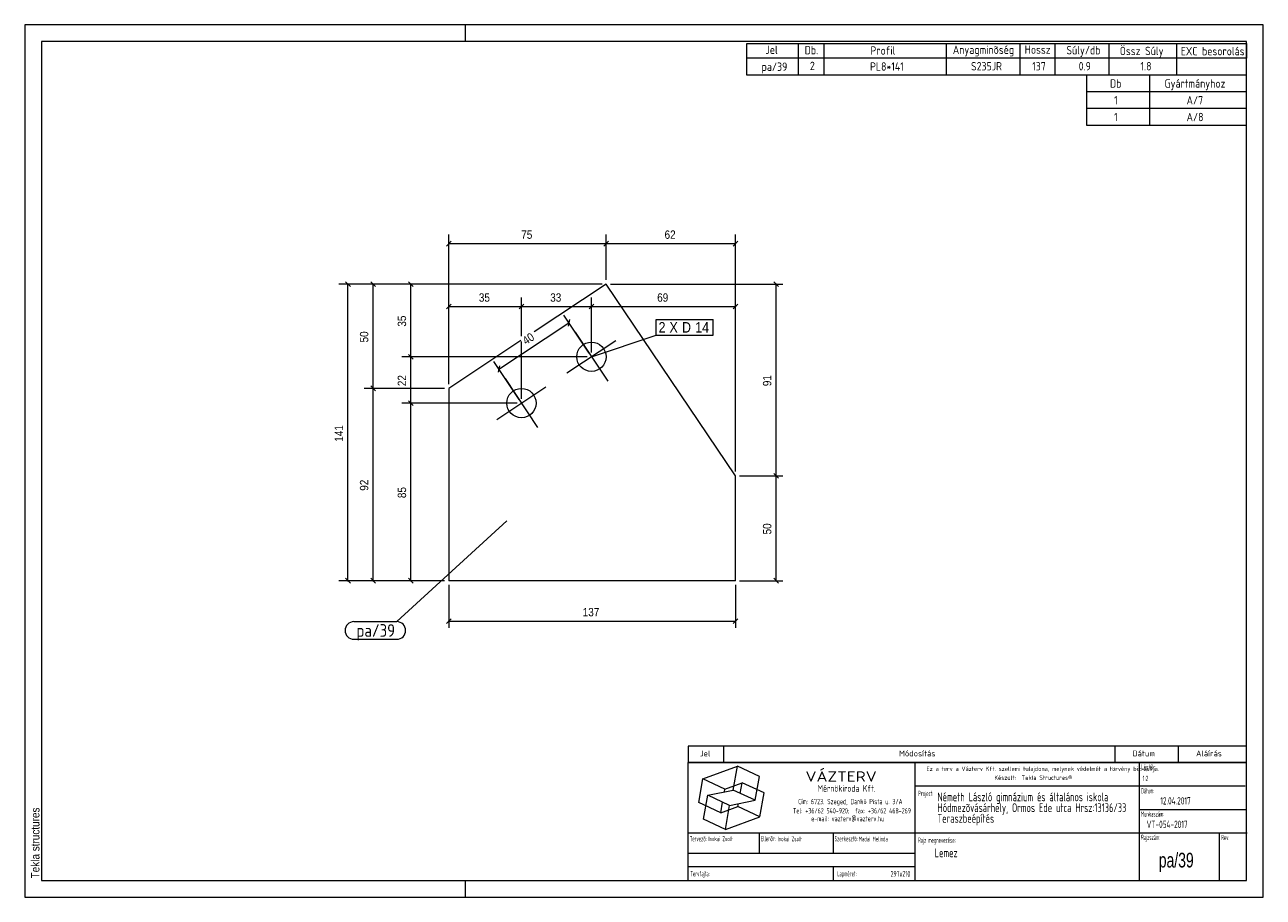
# Model space of a CAD drawing. Header units: millimetres. Extents: x 1 to 296, y 1 to 209.
import ezdxf

# ---------------------------------------------------------------- set-up
doc = ezdxf.new("R2010")
doc.units = ezdxf.units.MM
doc.linetypes.add('XKITLINE00', pattern=[0])
for name, color, linetype, lineweight in [('Bemassung', 1, 'Continuous', 0), ('Schrauben', 7, 'Continuous', 0), ('Schraubenbezeichnung', 5, 'Continuous', 0), ('Teil', 7, 'Continuous', 0), ('Text', 5, 'Continuous', 0), ('Ueberschrift', 7, 'Continuous', 0), ('Zeichnungsrahmen', 3, 'Continuous', 0)]:
    doc.layers.add(name, color=color, linetype=linetype, lineweight=lineweight)
doc.styles.add('ARIAL', font='ARIAL.TTF')
doc.styles.add('ISOCPEUR', font='ISOCPEUR.TTF')
doc.styles.add('ISOCPEUR_BOLD', font='ARIAL.TTF')
doc.styles.add('ISOCPUER', font='ARIAL.TTF')

msp = doc.modelspace()

# ---------------------------------------------------------------- linework, layer by layer
at = {"layer": 'Bemassung', "linetype": 'XKITLINE00', "lineweight": 0}
for p, q in [((102.55, 157.39), (101.42, 156.25)), ((101.98, 123.32), (101.98, 158.97)), ((101.98, 156.82), (139.5, 156.82)), ((140.07, 157.39), (138.94, 156.25)), ((140.07, 157.39), (138.94, 156.25)), ((139.5, 148.17), (139.5, 158.97)), ((139.5, 148.17), (139.5, 158.97)), ((139.5, 156.82), (170.26, 156.82)), ((170.83, 157.39), (169.7, 156.25)), ((170.26, 102.47), (170.26, 158.97)), ((77.42, 147.73), (78.55, 146.6)), ((83.42, 147.73), (84.55, 146.6)), ((92.42, 147.73), (93.55, 146.6)), ((179.42, 147.73), (180.55, 146.6)), ((138.5, 147.17), (75.83, 147.17)), ((77.98, 76.47), (77.98, 147.17)), ((138.5, 147.17), (81.83, 147.17)), ((83.98, 122.32), (83.98, 147.17)), ((138.5, 147.17), (90.83, 147.17)), ((92.98, 129.84), (92.98, 147.17)), ((140.5, 147.17), (181.58, 147.17)), ((179.98, 101.47), (179.98, 147.17)), ((102.55, 142.39), (101.42, 141.25)), ((101.98, 123.32), (101.98, 143.97)), ((101.98, 141.82), (119.31, 141.82)), ((119.87, 142.39), (118.74, 141.25)), ((119.87, 142.39), (118.74, 141.25)), ((119.31, 134.75), (119.31, 143.97)), ((119.31, 134.75), (119.31, 143.97)), ((119.31, 141.82), (135.98, 141.82)), ((136.55, 142.39), (135.42, 141.25)), ((136.55, 142.39), (135.42, 141.25)), ((135.98, 130.84), (135.98, 143.97)), ((135.98, 130.84), (135.98, 143.97)), ((135.98, 141.82), (170.26, 141.82)), ((170.83, 142.39), (169.7, 141.25)), ((170.26, 102.47), (170.26, 143.97)), ((135.43, 130.68), (129.41, 139.76)), ((130.76, 138.75), (130.44, 137.18)), ((113.93, 126.93), (130.6, 137.97)), ((119.31, 119.8), (119.31, 133.5)), ((119.31, 119.8), (119.31, 133.5)), ((134.98, 129.84), (90.83, 129.84)), ((134.98, 129.84), (90.83, 129.84)), ((92.42, 130.41), (93.55, 129.28)), ((92.42, 130.41), (93.55, 129.28)), ((92.98, 118.8), (92.98, 129.84)), ((118.76, 119.63), (112.74, 128.72)), ((114.08, 127.71), (113.77, 126.14)), ((100.98, 122.32), (81.83, 122.32)), ((100.98, 122.32), (81.83, 122.32)), ((83.42, 122.88), (84.55, 121.75)), ((83.42, 122.88), (84.55, 121.75)), ((83.98, 76.47), (83.98, 122.32)), ((118.31, 118.8), (90.83, 118.8)), ((118.31, 118.8), (90.83, 118.8)), ((92.42, 119.36), (93.55, 118.23)), ((92.42, 119.36), (93.55, 118.23)), ((92.98, 76.47), (92.98, 118.8)), ((171.26, 101.47), (181.58, 101.47)), ((171.26, 101.47), (181.58, 101.47)), ((179.42, 102.04), (180.55, 100.91)), ((179.42, 102.04), (180.55, 100.91)), ((179.98, 76.47), (179.98, 101.47)), ((77.42, 77.04), (78.55, 75.91)), ((83.42, 77.04), (84.55, 75.91)), ((92.42, 77.04), (93.55, 75.91)), ((179.42, 77.04), (180.55, 75.91)), ((100.98, 76.47), (75.83, 76.47)), ((100.98, 76.47), (81.83, 76.47)), ((100.98, 76.47), (90.83, 76.47)), ((101.98, 75.47), (101.98, 65.22)), ((170.26, 75.47), (170.26, 65.22)), ((171.26, 76.47), (181.58, 76.47)), ((102.55, 67.39), (101.42, 66.25)), ((101.98, 66.82), (170.26, 66.82)), ((170.83, 67.39), (169.7, 66.25))]:
    msp.add_line(p, q, dxfattribs=at)
at = {"layer": 'Bemassung'}
for p in [(101.98, 156.82), (139.5, 156.82), (139.5, 156.82), (170.26, 156.82), (77.98, 147.17), (83.98, 147.17), (92.98, 147.17), (179.98, 147.17), (101.98, 141.82), (119.31, 141.82), (119.31, 141.82), (135.98, 141.82), (135.98, 141.82), (170.26, 141.82), (130.6, 137.97), (92.98, 129.84), (92.98, 129.84), (113.93, 126.93), (83.98, 122.32), (83.98, 122.32), (92.98, 118.8), (92.98, 118.8), (179.98, 101.47), (179.98, 101.47), (77.98, 76.47), (83.98, 76.47), (92.98, 76.47), (179.98, 76.47), (101.98, 66.82), (170.26, 66.82)]:
    msp.add_point(p, dxfattribs=at)
at = {"layer": 'Schrauben', "linetype": 'XKITLINE00', "lineweight": 0}
for p, q in [((130.15, 125.98), (141.82, 133.71)), ((132.12, 135.68), (139.85, 124.01)), ((115.44, 124.63), (123.17, 112.96)), ((113.47, 114.93), (125.14, 122.66))]:
    msp.add_line(p, q, dxfattribs=at)
for centre in [(135.98, 129.84), (119.31, 118.8)]:
    msp.add_circle(centre, 3.5, dxfattribs=at)
at = {"layer": 'Schraubenbezeichnung', "linetype": 'XKITLINE00', "lineweight": 0}
for p, q in [((151.37, 138.71), (165.01, 138.71)), ((151.37, 135.01), (151.37, 138.71)), ((165.01, 135.01), (165.01, 138.71)), ((135.98, 129.84), (151.37, 135.01)), ((151.37, 135.01), (165.01, 135.01))]:
    msp.add_line(p, q, dxfattribs=at)
at = {"layer": 'Teil', "linetype": 'XKITLINE00', "lineweight": 0}
for p, q in [((139.5, 147.17), (122.31, 135.78)), ((170.26, 101.47), (139.5, 147.17)), ((119.17, 133.7), (101.98, 122.32)), ((101.98, 122.32), (101.98, 76.47)), ((170.26, 76.47), (170.26, 101.47)), ((170.26, 76.47), (101.98, 76.47))]:
    msp.add_line(p, q, dxfattribs=at)
at = {"layer": 'Text', "linetype": 'XKITLINE00', "lineweight": 0}
for p, q in [((115.79, 90.76), (89.62, 66.7)), ((79.4, 66.7), (89.62, 66.7)), ((79.4, 62.5), (89.62, 62.5))]:
    msp.add_line(p, q, dxfattribs=at)
for centre, start, end in [((79.4, 64.6), 90, 270), ((89.62, 64.6), 270, 90)]:
    msp.add_arc(centre, 2.1, start, end, dxfattribs=at)
at = {"layer": 'Ueberschrift', "linetype": 'XKITLINE00', "lineweight": 0}
for p, q in [((173, 204.54), (292, 204.54)), ((173, 201.04), (173, 204.54)), ((185.3, 201.04), (185.3, 204.54)), ((191.44, 201.04), (191.44, 204.54)), ((220.54, 201.04), (220.54, 204.54)), ((238.09, 201.05), (238.09, 204.55)), ((246.43, 201.04), (246.43, 204.54)), ((259.28, 201.04), (259.28, 204.54)), ((275.4, 201.02), (275.4, 204.52)), ((292, 204.54), (292, 201.04)), ((292, 201.04), (173, 201.04)), ((173, 197), (173, 201)), ((185.3, 197), (185.3, 201)), ((191.44, 197), (191.44, 201)), ((220.54, 197), (220.54, 201)), ((238.09, 197), (238.09, 201)), ((246.43, 197), (246.43, 201)), ((259.28, 197), (259.28, 201)), ((275.41, 197), (275.41, 201)), ((292, 197), (173, 197)), ((254, 193), (254, 197)), ((269, 193), (269, 197)), ((292, 193), (254, 193)), ((254, 189), (254, 193)), ((269, 189), (269, 193)), ((292, 189), (254, 189)), ((254, 185), (254, 189)), ((269, 185), (269, 189)), ((292, 185), (254, 185)), ((159, 37.07), (292, 37.07)), ((159, 37), (159, 33.14)), ((167.4, 37), (167.4, 33.14)), ((260.64, 37.07), (260.64, 33.21)), ((275.76, 37.07), (275.76, 33.21)), ((159, 33.22), (292, 33.22)), ((159, 33.14), (292, 33.14)), ((159, 5), (159, 33.14)), ((213.11, 5), (213.11, 33.14)), ((266.49, 5), (266.49, 33.14)), ((162.55, 29.24), (170.77, 32.23)), ((169.77, 26.55), (170.77, 32.23)), ((176, 29.79), (170.77, 32.23)), ((175, 24.11), (176, 29.79)), ((161.54, 23.55), (162.55, 29.24)), ((167.78, 26.8), (162.55, 29.24)), ((167.66, 26.12), (167.78, 26.8)), ((167.78, 26.8), (171.89, 28.3)), ((171.44, 25.76), (171.89, 28.3)), ((177.12, 25.86), (171.89, 28.3)), ((213.11, 27.54), (291.69, 27.54)), ((162.67, 19.62), (163.67, 25.3)), ((163.67, 25.3), (169.77, 26.55)), ((168.9, 22.86), (163.67, 25.3)), ((166.78, 21.11), (167.22, 23.65)), ((168.9, 22.86), (175, 24.11)), ((175, 24.11), (169.77, 26.55)), ((176.12, 20.17), (177.12, 25.86)), ((166.78, 21.11), (161.54, 23.55)), ((166.78, 21.11), (170.89, 22.61)), ((167.9, 17.18), (168.9, 22.86)), ((170.89, 22.61), (171.01, 23.29)), ((176.12, 20.17), (170.89, 22.61)), ((266.49, 21.94), (292, 21.94)), ((167.9, 17.18), (162.67, 19.62)), ((167.9, 17.18), (176.12, 20.17)), ((159, 16.34), (292.21, 16.34)), ((175.99, 11.48), (175.99, 16.39)), ((193.55, 16.39), (193.55, 11.49)), ((285.52, 16.28), (285.52, 5)), ((159.07, 11.49), (213.14, 11.49)), ((159.04, 8.34), (213.11, 8.34)), ((193.55, 8.31), (193.55, 5.13))]:
    msp.add_line(p, q, dxfattribs=at)
at = {"layer": 'Zeichnungsrahmen', "linetype": 'XKITLINE00', "lineweight": 0}
for p, q in [((296, 209), (1, 209)), ((1, 209), (1, 1)), ((106, 205), (106, 209)), ((296, 1), (296, 209)), ((292, 205), (5, 205)), ((5, 205), (5, 5)), ((292, 5), (292, 205)), ((5, 5), (292, 5)), ((106, 1), (106, 5)), ((1, 1), (296, 1))]:
    msp.add_line(p, q, dxfattribs=at)

# ---------------------------------------------------------------- texts
at = {"layer": 'Bemassung', "style": 'ISOCPUER', "width": 0.85}
for s, p in [('75', (119.26, 157.97)), ('62', (153.4, 157.97)), ('35', (109.16, 142.97)), ('33', (126.16, 142.97)), ('69', (151.64, 142.97)), ('137', (133.9, 67.97))]:
    msp.add_text(s, height=2, dxfattribs=at).set_placement(p)
for s, rotation, p in [('35', 90.0002, (91.83, 137.02)), ('50', 90.0002, (82.83, 133.26)), ('40', 33.518, (120.39, 132.59)), ('22', 90.0002, (91.83, 122.84)), ('91', 90.0002, (178.83, 122.84)), ('141', 90.0002, (76.83, 109.6)), ('92', 90.0002, (82.83, 97.91)), ('85', 90.0002, (91.83, 96.15)), ('50', 90.0002, (178.83, 87.49))]:
    msp.add_text(s, height=2, rotation=rotation, dxfattribs=at).set_placement(p)
at = {"layer": 'Schraubenbezeichnung', "style": 'ARIAL', "width": 0.85}
for s, p in [('2', (151.97, 135.61)), ('X', (154.57, 135.61)), ('D', (157.55, 135.61)), ('14', (160.7, 135.61))]:
    msp.add_text(s, height=2.5, dxfattribs=at).set_placement(p)
at = {"layer": 'Text', "style": 'ISOCPEUR', "width": 0.85}
msp.add_text('pa/39', height=3, dxfattribs=at).set_placement((80, 63.1))
at = {"layer": 'Ueberschrift'}
for s, height, style, width, p in [('Jel', 2, 'ISOCPEUR', 0.85, (177.44, 202.04)), ('Db.', 2, 'ISOCPEUR', 0.85, (186.78, 201.95)), ('Profil', 2, 'ISOCPEUR', 0.85, (202.44, 201.86)), ('Anyagminõség', 2, 'ISOCPEUR', 0.85, (222.06, 202.04)), ('Hossz', 2, 'ISOCPEUR', 0.85, (239.18, 202.08)), ('Súly/db', 2, 'ISOCPEUR', 0.85, (249.11, 201.94)), ('Össz Súly', 2, 'ISOCPEUR', 0.85, (261.83, 201.76)), ('EXC besorolás', 2, 'ISOCPEUR', 0.85, (276.36, 201.71)), ('pa/39', 2, 'ISOCPEUR', 0.85, (176.51, 198)), ('2', 2, 'ISOCPEUR', 0.85, (188.02, 198.19)), ('PL8*141', 2, 'ISOCPEUR', 0.85, (202.34, 198.05)), ('S235JR', 2, 'ISOCPEUR', 0.85, (226.39, 198.11)), ('137', 2, 'ISOCPEUR', 0.85, (240.97, 198.11)), ('0.9', 2, 'ISOCPEUR', 0.85, (252.04, 198.12)), ('1.8', 2, 'ISOCPEUR', 0.85, (266.76, 198.12)), ('Db', 2, 'ISOCPEUR', 0.85, (259.5, 194)), ('Gyártmányhoz', 2, 'ISOCPEUR', 0.85, (272.5, 194)), ('1', 2, 'ISOCPEUR', 0.85, (260.48, 190)), ('A/7', 2, 'ISOCPEUR', 0.85, (277.74, 190)), ('1', 2, 'ISOCPEUR', 0.85, (260.48, 186)), ('A/8', 2, 'ISOCPEUR', 0.85, (277.74, 186)), ('Jel', 1.4, 'ISOCPEUR', 0.85, (161.84, 34.58)), ('Módosítás', 1.4, 'ISOCPEUR', 0.85, (209.25, 34.58)), ('Dátum', 1.4, 'ISOCPEUR', 0.85, (264.86, 34.58)), ('Aláírás', 1.4, 'ISOCPEUR', 0.85, (280, 34.58)), ('Lépték:', 1.26, 'ISOCPEUR', 0.51, (266.96, 31.43)), ('VÁZTERV', 2.45, 'ISOCPEUR', 1.19, (186.96, 28.56)), ('Ez a terv a Vázterv Kft. szellemi tulajdona, melynek védelmét a törvény biztosítja.', 1.05, 'ISOCPEUR', 0.838832, (215.8, 31.11)), ('Készült:  Tekla Structures®', 1.05, 'ISOCPEUR', 0.838832, (231.96, 28.98)), ('1:2', 1.26, 'ISOCPEUR', 0.595, (267.27, 28.7)), ('Mérnökiroda Kft.', 1.61, 'ISOCPEUR', 0.68, (189.86, 26.15)), ('Dátum:', 1.26, 'ISOCPEUR', 0.51, (266.91, 25.76)), ('Cím: 6723. Szeged, Dankó Pista u. 3/A', 1.26, 'ISOCPEUR', 0.68, (185.24, 23.18)), ('Project:', 1.26, 'ISOCPEUR', 0.51, (213.81, 25.12)), ('Németh László gimnázium és általános iskola', 2.1, 'ISOCPEUR', 0.595, (218.39, 23.87)), ('Hódmezõvásárhely, Ormos Ede utca Hrsz:13136/33', 2.1, 'ISOCPEUR', 0.595, (218.4, 21.31)), ('12.04.2017', 1.75, 'ISOCPEUR', 0.595, (271.48, 23.11)), ('Tel: +36/62 540-920;  fax: +36/62 468-269', 1.26, 'ISOCPEUR', 0.68, (183.98, 20.99)), ('Teraszbeépítés', 2.1, 'ISOCPEUR', 0.595, (218.4, 18.75)), ('Munkaszám:', 1.26, 'ISOCPEUR', 0.51, (266.87, 20.23)), ('e-mail: vazterv@vazterv.hu', 1.26, 'ISOCPEUR', 0.68, (188.32, 19.12)), ('VT-054-2017', 1.75, 'ISOCPEUR', 0.595, (268.23, 17.51)), ('Tervezõ:', 1.26, 'ISOCPEUR', 0.51, (159.4, 14.32)), ('Inokai Zsolt', 1.12, 'ISOCPEUR', 0.595, (163.85, 14.37)), ('Ellenõr:', 1.26, 'ISOCPEUR', 0.51, (176.35, 14.35)), ('Inokai Zsolt', 1.12, 'ISOCPEUR', 0.595, (180.32, 14.35)), ('Szerkesztõ:', 1.26, 'ISOCPEUR', 0.51, (193.9, 14.32)), ('Madai Melinda', 1.12, 'ISOCPEUR', 0.595, (199.65, 14.33)), ('Rajz megnevezése:', 1.26, 'ISOCPEUR', 0.51, (213.8, 13.98)), ('Rajzszám:', 1.26, 'ISOCPEUR', 0.51, (266.92, 14.65)), ('Rev:', 1.26, 'ISOCPEUR', 0.51, (285.98, 14.62)), ('Lemez', 2.1, 'ISOCPEUR', 0.595, (217.73, 10.54)), ('pa/39', 3.5, 'ISOCPEUR_BOLD', 0.68, (271.12, 8.1)), ('Tervfajta:', 1.26, 'ISOCPEUR', 0.51, (159.53, 5.99)), ('Lapméret:', 1.26, 'ISOCPEUR', 0.51, (194.51, 5.99)), ('297x210', 1.4, 'ISOCPEUR', 0.595, (207.25, 5.89))]:
    msp.add_text(s, height=height, dxfattribs=dict(at, style=style, width=width)).set_placement(p)
at = {"layer": 'Zeichnungsrahmen', "style": 'ARIAL', "width": 0.85}
msp.add_text('Tekla structures', height=2, rotation=90, dxfattribs=at).set_placement((4.5, 5.5))

doc.saveas('drawing.dxf')
